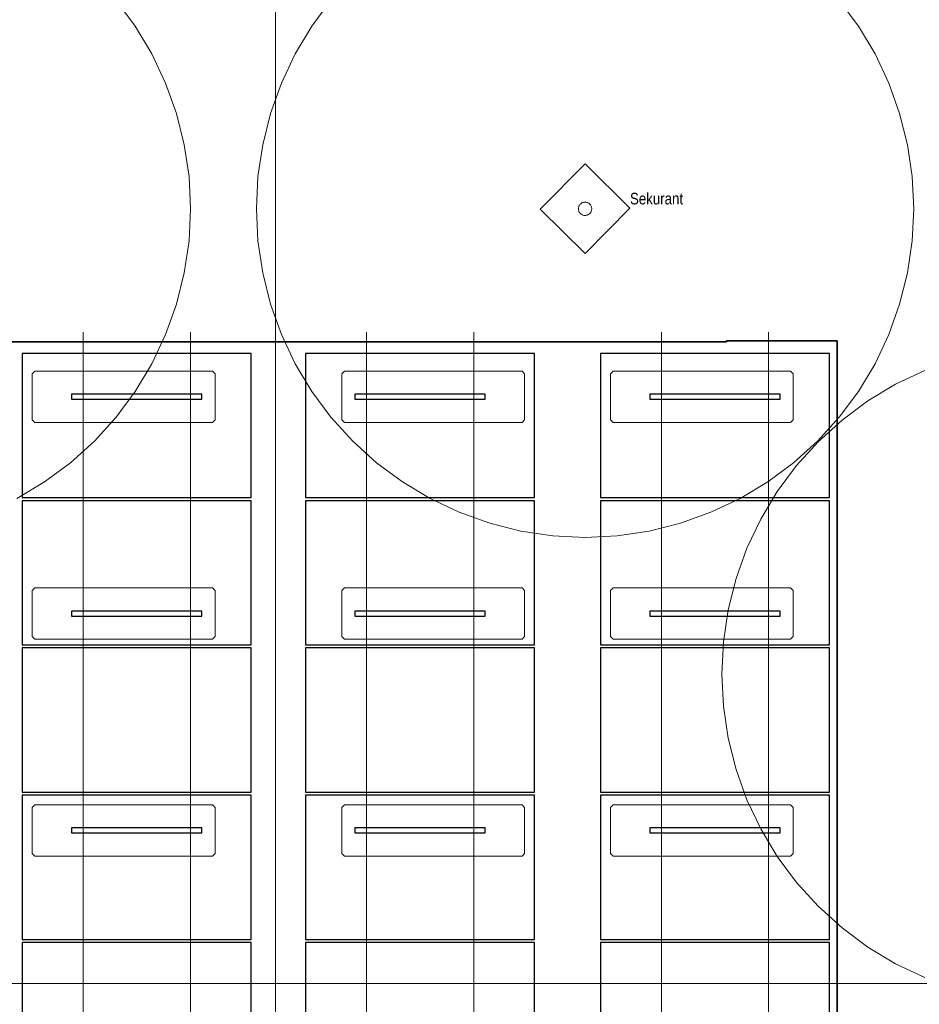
# Model space of a CAD drawing. Extents: x -620 to 300, y 62 to 1112.
# Tile 28 of 45: x -164 to -28, y 606 to 756. Entities that reach past the tile are written whole.
import ezdxf
from ezdxf.lldxf.tags import DXFTag

# ---------------------------------------------------------------- set-up
doc = ezdxf.new("R2010")
doc.units = 0
doc.layers.get('0').update_dxf_attribs({"lineweight": 13})
for name, color, linetype, lineweight in [('30 -36 Dächer- 9 Sonstiges zur KG360', 7, 'grob-A06DNCB3MF', 9), ('3_Solarbase', 7, 'Continuous', 25), ('70 -71 Achsen- 1 Gebäudeachsen', 7, 'STRICHPUNKT2-A06DNCB4MF', 18), ('E_PV_Aufstellzone', 7, 'grob', 35)]:
    doc.layers.add(name, color=color, linetype=linetype, lineweight=lineweight)
doc.layers.add('E_ST_Tragsystem', color=7, linetype='Continuous', lineweight=18, true_color=0x006666)
doc.layers.add('Modules', color=7, linetype='Continuous', lineweight=25, true_color=0xffa500)
doc.styles.get("Standard").update_dxf_attribs({"font": 'ARIALN.TTF'})
tags = doc.linetypes.add('grob', pattern=[14, 3, -8, 3]).pattern_tags.tags
tags[8:9] = [DXFTag(74, 4), DXFTag(75, 0), DXFTag(340, '0'), DXFTag(46, 0.0), DXFTag(50, 0.0), DXFTag(44, 0.0), DXFTag(45, 0.0)]
tags[6:7] = [DXFTag(74, 4), DXFTag(75, 0), DXFTag(340, '0'), DXFTag(46, 0.0), DXFTag(50, 0.0), DXFTag(44, 0.0), DXFTag(45, 0.0)]
tags[4:5] = [DXFTag(74, 4), DXFTag(75, 0), DXFTag(340, '0'), DXFTag(46, 0.0), DXFTag(50, 0.0), DXFTag(44, 0.0), DXFTag(45, 0.0)]
tags = doc.linetypes.add('grob-A06DNCB3MF', pattern=[14, 3, -8, 3]).pattern_tags.tags
tags[8:9] = [DXFTag(74, 4), DXFTag(75, 0), DXFTag(340, '0'), DXFTag(46, 0.0), DXFTag(50, 0.0), DXFTag(44, 0.0), DXFTag(45, 0.0)]
tags[6:7] = [DXFTag(74, 4), DXFTag(75, 0), DXFTag(340, '0'), DXFTag(46, 0.0), DXFTag(50, 0.0), DXFTag(44, 0.0), DXFTag(45, 0.0)]
tags[4:5] = [DXFTag(74, 4), DXFTag(75, 0), DXFTag(340, '0'), DXFTag(46, 0.0), DXFTag(50, 0.0), DXFTag(44, 0.0), DXFTag(45, 0.0)]
tags = doc.linetypes.add('STRICHPUNKT2-A06DNCB4MF', pattern=[12.7, 6.35, -3.175, 0, -3.175]).pattern_tags.tags
tags[10:11] = [DXFTag(74, 4), DXFTag(75, 0), DXFTag(340, '0'), DXFTag(46, 0.0), DXFTag(50, 0.0), DXFTag(44, 0.0), DXFTag(45, 0.0)]
tags[8:9] = [DXFTag(74, 4), DXFTag(75, 0), DXFTag(340, '0'), DXFTag(46, 0.0), DXFTag(50, 0.0), DXFTag(44, 0.0), DXFTag(45, 0.0)]
tags[6:7] = [DXFTag(74, 4), DXFTag(75, 0), DXFTag(340, '0'), DXFTag(46, 0.0), DXFTag(50, 0.0), DXFTag(44, 0.0), DXFTag(45, 0.0)]
tags[4:5] = [DXFTag(74, 4), DXFTag(75, 0), DXFTag(340, '0'), DXFTag(46, 0.0), DXFTag(50, 0.0), DXFTag(44, 0.0), DXFTag(45, 0.0)]

# ---------------------------------------------------------------- blocks, each defined once
blk = doc.blocks.new('Referenz-A06DNCB5MF')
at = {"layer": '30 -36 Dächer- 9 Sonstiges zur KG360', "color": 0, "linetype": 'grob-A06DNCB3MF', "lineweight": 5, "ltscale": 0.13}
for p, q in [((-149.83, 759.07), (-146.9, 755.13)), ((-120.05, 755.13), (-117.13, 759.07)), ((-39.83, 759.07), (-36.9, 755.13)), ((-146.9, 755.13), (-144.38, 750.92)), ((-122.57, 750.92), (-120.05, 755.13)), ((-36.9, 755.13), (-34.38, 750.92)), ((-144.38, 750.92), (-142.28, 746.49)), ((-124.67, 746.49), (-122.57, 750.92)), ((-34.38, 750.92), (-32.28, 746.49)), ((-142.28, 746.49), (-140.63, 741.87)), ((-126.32, 741.87), (-124.67, 746.49)), ((-32.28, 746.49), (-30.63, 741.87)), ((-140.63, 741.87), (-139.44, 737.11)), ((-127.52, 737.11), (-126.32, 741.87)), ((-30.63, 741.87), (-29.44, 737.11)), ((-139.44, 737.11), (-138.72, 732.25)), ((-128.24, 732.25), (-127.52, 737.11)), ((-29.44, 737.11), (-28.72, 732.25)), ((-138.72, 732.25), (-138.48, 727.35)), ((-128.48, 727.35), (-128.24, 732.25)), ((-28.72, 732.25), (-28.48, 727.35)), ((-138.48, 727.35), (-138.72, 722.45)), ((-128.24, 722.45), (-128.48, 727.35)), ((-28.48, 727.35), (-28.72, 722.45)), ((-138.72, 722.45), (-139.44, 717.6)), ((-127.52, 717.6), (-128.24, 722.45)), ((-28.72, 722.45), (-29.44, 717.6)), ((-139.44, 717.6), (-140.63, 712.84)), ((-126.32, 712.84), (-127.52, 717.6)), ((-29.44, 717.6), (-30.63, 712.84)), ((-140.63, 712.84), (-142.28, 708.22)), ((-124.67, 708.22), (-126.32, 712.84)), ((-30.63, 712.84), (-32.28, 708.22)), ((-142.28, 708.22), (-144.38, 703.78)), ((-122.57, 703.78), (-124.67, 708.22)), ((-32.28, 708.22), (-34.38, 703.78)), ((-144.38, 703.78), (-146.9, 699.57)), ((-120.05, 699.57), (-122.57, 703.78)), ((-34.38, 703.78), (-36.9, 699.57)), ((-31.25, 700.65), (-26.81, 702.75)), ((-35.46, 698.13), (-31.25, 700.65)), ((-146.9, 699.57), (-149.83, 695.63)), ((-117.13, 695.63), (-120.05, 699.57)), ((-36.9, 699.57), (-39.83, 695.63)), ((-39.4, 695.2), (-35.46, 698.13)), ((-149.83, 695.63), (-153.12, 692)), ((-113.83, 692), (-117.13, 695.63)), ((-39.83, 695.63), (-43.12, 692)), ((-43.03, 691.91), (-39.4, 695.2)), ((-153.12, 692), (-156.76, 688.7)), ((-110.2, 688.7), (-113.83, 692)), ((-43.12, 692), (-46.76, 688.7)), ((-46.33, 688.27), (-43.03, 691.91)), ((-156.76, 688.7), (-160.7, 685.78)), ((-106.26, 685.78), (-110.2, 688.7)), ((-46.76, 688.7), (-50.7, 685.78)), ((-49.25, 684.33), (-46.33, 688.27)), ((-160.7, 685.78), (-164.91, 683.26)), ((-102.05, 683.26), (-106.26, 685.78)), ((-50.7, 685.78), (-54.91, 683.26)), ((-51.77, 680.12), (-49.25, 684.33)), ((-97.61, 681.16), (-102.05, 683.26)), ((-54.91, 683.26), (-59.34, 681.16)), ((-92.99, 679.51), (-97.61, 681.16)), ((-59.34, 681.16), (-63.96, 679.51)), ((-88.23, 678.31), (-92.99, 679.51)), ((-63.96, 679.51), (-68.72, 678.31)), ((-53.87, 675.69), (-51.77, 680.12)), ((-83.38, 677.59), (-88.23, 678.31)), ((-78.48, 677.35), (-83.38, 677.59)), ((-73.58, 677.59), (-78.48, 677.35)), ((-68.72, 678.31), (-73.58, 677.59)), ((-55.52, 671.07), (-53.87, 675.69)), ((-56.72, 666.31), (-55.52, 671.07)), ((-57.44, 661.45), (-56.72, 666.31)), ((-57.68, 656.55), (-57.44, 661.45)), ((-57.44, 651.65), (-57.68, 656.55)), ((-56.72, 646.8), (-57.44, 651.65)), ((-55.52, 642.04), (-56.72, 646.8)), ((-53.87, 637.42), (-55.52, 642.04)), ((-51.77, 632.98), (-53.87, 637.42)), ((-49.25, 628.77), (-51.77, 632.98)), ((-46.33, 624.83), (-49.25, 628.77)), ((-43.03, 621.2), (-46.33, 624.83)), ((-39.4, 617.9), (-43.03, 621.2)), ((-35.46, 614.98), (-39.4, 617.9)), ((-31.25, 612.46), (-35.46, 614.98)), ((-26.81, 610.36), (-31.25, 612.46))]:
    blk.add_line(p, q, dxfattribs=at)
at = {"layer": '30 -36 Dächer- 9 Sonstiges zur KG360', "color": 0, "linetype": 'grob-A06DNCB3MF', "ltscale": 0.13}
for p, q in [((-85.3, 727.27), (-78.48, 734.18)), ((-78.48, 734.18), (-71.65, 727.44)), ((-78.48, 720.53), (-85.3, 727.27)), ((-71.65, 727.44), (-78.48, 720.53))]:
    blk.add_line(p, q, dxfattribs=at)
at = {"layer": '30 -36 Dächer- 9 Sonstiges zur KG360', "color": 0, "linetype": 'Continuous', "ltscale": 0.13}
for p, q in [((-78.97, 728.24), (-78.88, 728.29)), ((-78.88, 728.29), (-78.78, 728.32)), ((-78.78, 728.32), (-78.69, 728.35)), ((-78.69, 728.35), (-78.59, 728.36)), ((-78.59, 728.36), (-78.49, 728.37)), ((-78.49, 728.37), (-78.39, 728.37)), ((-78.39, 728.37), (-78.29, 728.35)), ((-78.29, 728.35), (-78.19, 728.33)), ((-78.19, 728.33), (-78.1, 728.3)), ((-78.1, 728.3), (-78.01, 728.26)), ((-78.01, 728.26), (-77.92, 728.21)), ((-79.49, 727.44), (-79.48, 727.54)), ((-79.49, 727.34), (-79.49, 727.44)), ((-79.49, 727.24), (-79.49, 727.34)), ((-79.47, 727.14), (-79.49, 727.24)), ((-79.48, 727.54), (-79.45, 727.64)), ((-79.45, 727.05), (-79.47, 727.14)), ((-79.45, 727.64), (-79.42, 727.73)), ((-79.41, 726.95), (-79.45, 727.05)), ((-79.42, 727.73), (-79.38, 727.82)), ((-79.37, 726.86), (-79.41, 726.95)), ((-79.38, 727.82), (-79.33, 727.91)), ((-79.31, 726.78), (-79.37, 726.86)), ((-79.33, 727.91), (-79.27, 727.99)), ((-79.25, 726.7), (-79.31, 726.78)), ((-79.27, 727.99), (-79.2, 728.06)), ((-79.2, 728.06), (-79.13, 728.13)), ((-79.13, 728.13), (-79.05, 728.19)), ((-79.05, 728.19), (-78.97, 728.24)), ((-77.92, 728.21), (-77.84, 728.15)), ((-77.84, 728.15), (-77.77, 728.08)), ((-77.77, 728.08), (-77.7, 728.01)), ((-77.7, 728.01), (-77.64, 727.93)), ((-77.62, 726.8), (-77.68, 726.72)), ((-77.64, 727.93), (-77.59, 727.84)), ((-77.57, 726.89), (-77.62, 726.8)), ((-77.59, 727.84), (-77.54, 727.75)), ((-77.53, 726.98), (-77.57, 726.89)), ((-77.54, 727.75), (-77.51, 727.66)), ((-77.5, 727.07), (-77.53, 726.98)), ((-77.51, 727.66), (-77.48, 727.56)), ((-77.48, 727.17), (-77.5, 727.07)), ((-77.48, 727.56), (-77.47, 727.47)), ((-77.46, 727.27), (-77.48, 727.17)), ((-77.47, 727.47), (-77.46, 727.37)), ((-77.46, 727.37), (-77.46, 727.27)), ((-79.19, 726.63), (-79.25, 726.7)), ((-79.11, 726.56), (-79.19, 726.63)), ((-79.03, 726.5), (-79.11, 726.56)), ((-78.94, 726.45), (-79.03, 726.5)), ((-78.85, 726.41), (-78.94, 726.45)), ((-78.76, 726.38), (-78.85, 726.41)), ((-78.66, 726.35), (-78.76, 726.38)), ((-78.56, 726.34), (-78.66, 726.35)), ((-78.46, 726.34), (-78.56, 726.34)), ((-78.36, 726.34), (-78.46, 726.34)), ((-78.27, 726.36), (-78.36, 726.34)), ((-78.17, 726.38), (-78.27, 726.36)), ((-78.08, 726.42), (-78.17, 726.38)), ((-77.99, 726.46), (-78.08, 726.42)), ((-77.9, 726.52), (-77.99, 726.46)), ((-77.82, 726.58), (-77.9, 726.52)), ((-77.75, 726.64), (-77.82, 726.58)), ((-77.68, 726.72), (-77.75, 726.64))]:
    blk.add_line(p, q, dxfattribs=at)
at = {"layer": '70 -71 Achsen- 1 Gebäudeachsen', "color": 0, "linetype": 'STRICHPUNKT2-A06DNCB4MF', "ltscale": 0.18}
for p, q in [((-125.58, 1084.39), (-125.58, 84.95)), ((-538.63, 609.45), (76.59, 609.45))]:
    blk.add_line(p, q, dxfattribs=at)
at = {"layer": '30 -36 Dächer- 9 Sonstiges zur KG360', "color": 0, "linetype": 'grob-A06DNCB3MF', "ltscale": 0.13, "insert": (-71.65, 729.78), "char_height": 1.7621, "attachment_point": 1}
blk.add_mtext('{\\fArial Narrow;Sekurant}', dxfattribs=at)
blk = doc.blocks.new('Blockreferenz-A06DNCCLMF')
at = {"layer": '3_Solarbase', "color": 0}
for p, q in [((-136.78, 633.13), (-156.58, 633.13)), ((-156.58, 633.13), (-156.58, 632.37)), ((-156.58, 632.37), (-136.78, 632.37)), ((-136.78, 632.37), (-136.78, 633.13))]:
    blk.add_line(p, q, dxfattribs=at)
blk = doc.blocks.new('Blockreferenz-A06DNCCTMF')
at = {"layer": '3_Solarbase', "color": 0}
for p, q in [((-136.78, 633.13), (-156.58, 633.13)), ((-156.58, 633.13), (-156.58, 632.37)), ((-156.58, 632.37), (-136.78, 632.37)), ((-136.78, 632.37), (-136.78, 633.13))]:
    blk.add_line(p, q, dxfattribs=at)
blk = doc.blocks.new('Blockreferenz-A06DNCD3MF')
at = {"color": 96, "lineweight": -2, "true_color": 0x008000}
for p, q in [((-162.57, 702.25), (-162.17, 702.65)), ((-162.57, 695.25), (-162.57, 702.25)), ((-162.17, 702.65), (-135.17, 702.65)), ((-135.17, 702.65), (-134.77, 702.25)), ((-134.77, 702.25), (-134.77, 695.25)), ((-162.17, 694.85), (-162.57, 695.25)), ((-135.17, 694.85), (-162.17, 694.85)), ((-134.77, 695.25), (-135.17, 694.85))]:
    blk.add_line(p, q, dxfattribs=at)
blk = doc.blocks.new('Blockreferenz-A06DNCDRMF')
at = {"layer": '3_Solarbase', "color": 0}
for p, q in [((-136.78, 666.13), (-156.58, 666.13)), ((-156.58, 666.13), (-156.58, 665.37)), ((-156.58, 665.37), (-136.78, 665.37)), ((-136.78, 665.37), (-136.78, 666.13))]:
    blk.add_line(p, q, dxfattribs=at)
blk = doc.blocks.new('Blockreferenz-A06DNCDTMF')
at = {"color": 96, "lineweight": -2, "true_color": 0x008000}
for p, q in [((-162.57, 636.25), (-162.17, 636.65)), ((-162.57, 629.25), (-162.57, 636.25)), ((-162.17, 636.65), (-135.17, 636.65)), ((-135.17, 636.65), (-134.77, 636.25)), ((-134.77, 636.25), (-134.77, 629.25)), ((-162.17, 628.85), (-162.57, 629.25)), ((-135.17, 628.85), (-162.17, 628.85)), ((-134.77, 629.25), (-135.17, 628.85))]:
    blk.add_line(p, q, dxfattribs=at)
blk = doc.blocks.new('Blockreferenz-A06DNCE7MF')
at = {"layer": 'Modules'}
for p, q in [((-129.25, 638.09), (-164.11, 638.09)), ((-164.11, 638.09), (-164.11, 616.17)), ((-129.25, 616.17), (-129.25, 638.09)), ((-164.11, 616.17), (-129.25, 616.17))]:
    blk.add_line(p, q, dxfattribs=at)
blk = doc.blocks.new('Blockreferenz-A06DNCE9MF')
at = {"color": 96, "lineweight": -2, "true_color": 0x008000}
for p, q in [((-162.57, 669.25), (-162.17, 669.65)), ((-162.57, 662.25), (-162.57, 669.25)), ((-162.17, 669.65), (-135.17, 669.65)), ((-135.17, 669.65), (-134.77, 669.25)), ((-134.77, 669.25), (-134.77, 662.25)), ((-162.17, 661.85), (-162.57, 662.25)), ((-135.17, 661.85), (-162.17, 661.85)), ((-134.77, 662.25), (-135.17, 661.85))]:
    blk.add_line(p, q, dxfattribs=at)
blk = doc.blocks.new('Blockreferenz-A06DNCETMF')
at = {"layer": '3_Solarbase', "color": 0}
for p, q in [((-136.78, 699.13), (-156.58, 699.13)), ((-156.58, 699.13), (-156.58, 698.37)), ((-156.58, 698.37), (-136.78, 698.37)), ((-136.78, 698.37), (-136.78, 699.13))]:
    blk.add_line(p, q, dxfattribs=at)
blk = doc.blocks.new('Blockreferenz-A06DNCEXMF')
at = {"layer": '3_Solarbase', "color": 0}
for p, q in [((-136.78, 666.13), (-156.58, 666.13)), ((-156.58, 666.13), (-156.58, 665.37)), ((-156.58, 665.37), (-136.78, 665.37)), ((-136.78, 665.37), (-136.78, 666.13))]:
    blk.add_line(p, q, dxfattribs=at)
blk = doc.blocks.new('Blockreferenz-A06DNCFHMF')
at = {"layer": 'Modules'}
for p, q in [((-129.25, 660.51), (-164.11, 660.51)), ((-164.11, 660.51), (-164.11, 638.59)), ((-129.25, 638.59), (-129.25, 660.51)), ((-164.11, 638.59), (-129.25, 638.59))]:
    blk.add_line(p, q, dxfattribs=at)
blk = doc.blocks.new('Blockreferenz-A06DNCFVMF')
at = {"layer": 'Modules'}
for p, q in [((-129.25, 705.35), (-164.11, 705.35)), ((-164.11, 705.35), (-164.11, 683.43)), ((-129.25, 683.43), (-129.25, 705.35)), ((-164.11, 683.43), (-129.25, 683.43))]:
    blk.add_line(p, q, dxfattribs=at)
blk = doc.blocks.new('Blockreferenz-A06DNCG3MF')
at = {"layer": 'Modules'}
for p, q in [((-129.25, 682.93), (-164.11, 682.93)), ((-164.11, 682.93), (-164.11, 661.01)), ((-129.25, 661.01), (-129.25, 682.93)), ((-164.11, 661.01), (-129.25, 661.01))]:
    blk.add_line(p, q, dxfattribs=at)
blk = doc.blocks.new('Blockreferenz-A06DNCGHMF')
at = {"layer": '3_Solarbase', "color": 0}
for p, q in [((-136.78, 699.13), (-156.58, 699.13)), ((-156.58, 699.13), (-156.58, 698.37)), ((-156.58, 698.37), (-136.78, 698.37)), ((-136.78, 698.37), (-136.78, 699.13))]:
    blk.add_line(p, q, dxfattribs=at)
blk = doc.blocks.new('Blockreferenz-A06DNCH1MF')
at = {"layer": 'Modules'}
for p, q in [((-129.25, 615.67), (-164.11, 615.67)), ((-164.11, 615.67), (-164.11, 593.75)), ((-129.25, 593.75), (-129.25, 615.67)), ((-164.11, 593.75), (-129.25, 593.75))]:
    blk.add_line(p, q, dxfattribs=at)
blk = doc.blocks.new('Blockreferenz-A06DNCHTMF')
at = {"layer": 'Modules'}
for p, q in [((-86.15, 638.09), (-121.01, 638.09)), ((-121.01, 638.09), (-121.01, 616.17)), ((-86.15, 616.17), (-86.15, 638.09)), ((-121.01, 616.17), (-86.15, 616.17))]:
    blk.add_line(p, q, dxfattribs=at)
blk = doc.blocks.new('Blockreferenz-A06DNCHVMF')
at = {"color": 96, "lineweight": -2, "true_color": 0x008000}
for p, q in [((-115.47, 702.25), (-115.07, 702.65)), ((-115.47, 695.25), (-115.47, 702.25)), ((-115.07, 702.65), (-88.07, 702.65)), ((-88.07, 702.65), (-87.67, 702.25)), ((-87.67, 702.25), (-87.67, 695.25)), ((-115.07, 694.85), (-115.47, 695.25)), ((-88.07, 694.85), (-115.07, 694.85)), ((-87.67, 695.25), (-88.07, 694.85))]:
    blk.add_line(p, q, dxfattribs=at)
blk = doc.blocks.new('Blockreferenz-A06DNCHXMF')
at = {"layer": '3_Solarbase', "color": 0}
for p, q in [((-48.82, 633.13), (-68.62, 633.13)), ((-68.62, 633.13), (-68.62, 632.37)), ((-68.62, 632.37), (-48.82, 632.37)), ((-48.82, 632.37), (-48.82, 633.13))]:
    blk.add_line(p, q, dxfattribs=at)
blk = doc.blocks.new('Blockreferenz-A06DNCI1MF')
at = {"layer": '3_Solarbase', "color": 0}
for p, q in [((-48.82, 633.13), (-68.62, 633.13)), ((-68.62, 633.13), (-68.62, 632.37)), ((-68.62, 632.37), (-48.82, 632.37)), ((-48.82, 632.37), (-48.82, 633.13))]:
    blk.add_line(p, q, dxfattribs=at)
blk = doc.blocks.new('Blockreferenz-A06DNCI3MF')
at = {"color": 96, "lineweight": -2, "true_color": 0x008000}
for p, q in [((-74.61, 702.25), (-74.21, 702.65)), ((-74.61, 695.25), (-74.61, 702.25)), ((-74.21, 702.65), (-47.21, 702.65)), ((-47.21, 702.65), (-46.81, 702.25)), ((-46.81, 702.25), (-46.81, 695.25)), ((-74.21, 694.85), (-74.61, 695.25)), ((-47.21, 694.85), (-74.21, 694.85)), ((-46.81, 695.25), (-47.21, 694.85))]:
    blk.add_line(p, q, dxfattribs=at)
blk = doc.blocks.new('Blockreferenz-A06DNCIBMF')
at = {"layer": '3_Solarbase', "color": 0}
for p, q in [((-93.68, 633.13), (-113.48, 633.13)), ((-113.48, 633.13), (-113.48, 632.37)), ((-113.48, 632.37), (-93.68, 632.37)), ((-93.68, 632.37), (-93.68, 633.13))]:
    blk.add_line(p, q, dxfattribs=at)
blk = doc.blocks.new('Blockreferenz-A06DNCIDMF')
at = {"layer": '3_Solarbase', "color": 0}
for p, q in [((-93.68, 666.13), (-113.48, 666.13)), ((-113.48, 666.13), (-113.48, 665.37)), ((-113.48, 665.37), (-93.68, 665.37)), ((-93.68, 665.37), (-93.68, 666.13))]:
    blk.add_line(p, q, dxfattribs=at)
blk = doc.blocks.new('Blockreferenz-A06DNCIFMF')
at = {"layer": '3_Solarbase', "color": 0}
for p, q in [((-48.82, 666.13), (-68.62, 666.13)), ((-68.62, 666.13), (-68.62, 665.37)), ((-68.62, 665.37), (-48.82, 665.37)), ((-48.82, 665.37), (-48.82, 666.13))]:
    blk.add_line(p, q, dxfattribs=at)
blk = doc.blocks.new('Blockreferenz-A06DNCIHMF')
at = {"color": 96, "lineweight": -2, "true_color": 0x008000}
for p, q in [((-74.61, 636.25), (-74.21, 636.65)), ((-74.61, 629.25), (-74.61, 636.25)), ((-74.21, 636.65), (-47.21, 636.65)), ((-47.21, 636.65), (-46.81, 636.25)), ((-46.81, 636.25), (-46.81, 629.25)), ((-74.21, 628.85), (-74.61, 629.25)), ((-47.21, 628.85), (-74.21, 628.85)), ((-46.81, 629.25), (-47.21, 628.85))]:
    blk.add_line(p, q, dxfattribs=at)
blk = doc.blocks.new('Blockreferenz-A06DNCIJMF')
at = {"layer": 'Modules'}
for p, q in [((-41.29, 638.09), (-76.15, 638.09)), ((-76.15, 638.09), (-76.15, 616.17)), ((-41.29, 616.17), (-41.29, 638.09)), ((-76.15, 616.17), (-41.29, 616.17))]:
    blk.add_line(p, q, dxfattribs=at)
blk = doc.blocks.new('Blockreferenz-A06DNCILMF')
at = {"color": 96, "lineweight": -2, "true_color": 0x008000}
for p, q in [((-74.61, 669.25), (-74.21, 669.65)), ((-74.61, 662.25), (-74.61, 669.25)), ((-74.21, 669.65), (-47.21, 669.65)), ((-47.21, 669.65), (-46.81, 669.25)), ((-46.81, 669.25), (-46.81, 662.25)), ((-74.21, 661.85), (-74.61, 662.25)), ((-47.21, 661.85), (-74.21, 661.85)), ((-46.81, 662.25), (-47.21, 661.85))]:
    blk.add_line(p, q, dxfattribs=at)
blk = doc.blocks.new('Blockreferenz-A06DNCIPMF')
at = {"layer": 'Modules'}
for p, q in [((-86.15, 660.51), (-121.01, 660.51)), ((-121.01, 660.51), (-121.01, 638.59)), ((-86.15, 638.59), (-86.15, 660.51)), ((-121.01, 638.59), (-86.15, 638.59))]:
    blk.add_line(p, q, dxfattribs=at)
blk = doc.blocks.new('Blockreferenz-A06DNCIRMF')
at = {"layer": '3_Solarbase', "color": 0}
for p, q in [((-93.68, 633.13), (-113.48, 633.13)), ((-113.48, 633.13), (-113.48, 632.37)), ((-113.48, 632.37), (-93.68, 632.37)), ((-93.68, 632.37), (-93.68, 633.13))]:
    blk.add_line(p, q, dxfattribs=at)
blk = doc.blocks.new('Blockreferenz-A06DNCITMF')
at = {"layer": '3_Solarbase', "color": 0}
for p, q in [((-48.82, 699.13), (-68.62, 699.13)), ((-68.62, 699.13), (-68.62, 698.37)), ((-68.62, 698.37), (-48.82, 698.37)), ((-48.82, 698.37), (-48.82, 699.13))]:
    blk.add_line(p, q, dxfattribs=at)
blk = doc.blocks.new('Blockreferenz-A06DNCIVMF')
at = {"layer": '3_Solarbase', "color": 0}
for p, q in [((-48.82, 666.13), (-68.62, 666.13)), ((-68.62, 666.13), (-68.62, 665.37)), ((-68.62, 665.37), (-48.82, 665.37)), ((-48.82, 665.37), (-48.82, 666.13))]:
    blk.add_line(p, q, dxfattribs=at)
blk = doc.blocks.new('Blockreferenz-A06DNCIXMF')
at = {"layer": 'Modules'}
for p, q in [((-86.15, 705.35), (-121.01, 705.35)), ((-121.01, 705.35), (-121.01, 683.43)), ((-86.15, 683.43), (-86.15, 705.35)), ((-121.01, 683.43), (-86.15, 683.43))]:
    blk.add_line(p, q, dxfattribs=at)
blk = doc.blocks.new('Blockreferenz-A06DNCJ1MF')
at = {"layer": 'Modules'}
for p, q in [((-41.29, 660.51), (-76.15, 660.51)), ((-76.15, 660.51), (-76.15, 638.59)), ((-41.29, 638.59), (-41.29, 660.51)), ((-76.15, 638.59), (-41.29, 638.59))]:
    blk.add_line(p, q, dxfattribs=at)
blk = doc.blocks.new('Blockreferenz-A06DNCJ3MF')
at = {"layer": 'Modules'}
for p, q in [((-41.29, 705.35), (-76.15, 705.35)), ((-76.15, 705.35), (-76.15, 683.43)), ((-41.29, 683.43), (-41.29, 705.35)), ((-76.15, 683.43), (-41.29, 683.43))]:
    blk.add_line(p, q, dxfattribs=at)
blk = doc.blocks.new('Blockreferenz-A06DNCJ5MF')
at = {"layer": 'Modules'}
for p, q in [((-41.29, 682.93), (-76.15, 682.93)), ((-76.15, 682.93), (-76.15, 661.01)), ((-41.29, 661.01), (-41.29, 682.93)), ((-76.15, 661.01), (-41.29, 661.01))]:
    blk.add_line(p, q, dxfattribs=at)
blk = doc.blocks.new('Blockreferenz-A06DNCJ7MF')
at = {"color": 96, "lineweight": -2, "true_color": 0x008000}
for p, q in [((-115.47, 636.25), (-115.07, 636.65)), ((-115.47, 629.25), (-115.47, 636.25)), ((-115.07, 636.65), (-88.07, 636.65)), ((-88.07, 636.65), (-87.67, 636.25)), ((-87.67, 636.25), (-87.67, 629.25)), ((-115.07, 628.85), (-115.47, 629.25)), ((-88.07, 628.85), (-115.07, 628.85)), ((-87.67, 629.25), (-88.07, 628.85))]:
    blk.add_line(p, q, dxfattribs=at)
blk = doc.blocks.new('Blockreferenz-A06DNCJ9MF')
at = {"layer": '3_Solarbase', "color": 0}
for p, q in [((-48.82, 699.13), (-68.62, 699.13)), ((-68.62, 699.13), (-68.62, 698.37)), ((-68.62, 698.37), (-48.82, 698.37)), ((-48.82, 698.37), (-48.82, 699.13))]:
    blk.add_line(p, q, dxfattribs=at)
blk = doc.blocks.new('Blockreferenz-A06DNCJBMF')
at = {"layer": 'Modules'}
for p, q in [((-86.15, 615.67), (-121.01, 615.67)), ((-121.01, 615.67), (-121.01, 593.75)), ((-86.15, 593.75), (-86.15, 615.67)), ((-121.01, 593.75), (-86.15, 593.75))]:
    blk.add_line(p, q, dxfattribs=at)
blk = doc.blocks.new('Blockreferenz-A06DNCJDMF')
at = {"layer": '3_Solarbase', "color": 0}
for p, q in [((-93.68, 699.13), (-113.48, 699.13)), ((-113.48, 699.13), (-113.48, 698.37)), ((-113.48, 698.37), (-93.68, 698.37)), ((-93.68, 698.37), (-93.68, 699.13))]:
    blk.add_line(p, q, dxfattribs=at)
blk = doc.blocks.new('Blockreferenz-A06DNCJFMF')
at = {"layer": 'Modules'}
for p, q in [((-41.29, 615.67), (-76.15, 615.67)), ((-76.15, 615.67), (-76.15, 593.75)), ((-41.29, 593.75), (-41.29, 615.67)), ((-76.15, 593.75), (-41.29, 593.75))]:
    blk.add_line(p, q, dxfattribs=at)
blk = doc.blocks.new('Blockreferenz-A06DNCJHMF')
at = {"layer": '3_Solarbase', "color": 0}
for p, q in [((-93.68, 666.13), (-113.48, 666.13)), ((-113.48, 666.13), (-113.48, 665.37)), ((-113.48, 665.37), (-93.68, 665.37)), ((-93.68, 665.37), (-93.68, 666.13))]:
    blk.add_line(p, q, dxfattribs=at)
blk = doc.blocks.new('Blockreferenz-A06DNCJJMF')
at = {"layer": '3_Solarbase', "color": 0}
for p, q in [((-93.68, 699.13), (-113.48, 699.13)), ((-113.48, 699.13), (-113.48, 698.37)), ((-113.48, 698.37), (-93.68, 698.37)), ((-93.68, 698.37), (-93.68, 699.13))]:
    blk.add_line(p, q, dxfattribs=at)
blk = doc.blocks.new('Blockreferenz-A06DNCJLMF')
at = {"layer": 'Modules'}
for p, q in [((-86.15, 682.93), (-121.01, 682.93)), ((-121.01, 682.93), (-121.01, 661.01)), ((-86.15, 661.01), (-86.15, 682.93)), ((-121.01, 661.01), (-86.15, 661.01))]:
    blk.add_line(p, q, dxfattribs=at)
blk = doc.blocks.new('Blockreferenz-A06DNCJNMF')
at = {"color": 96, "lineweight": -2, "true_color": 0x008000}
for p, q in [((-115.47, 669.25), (-115.07, 669.65)), ((-115.47, 662.25), (-115.47, 669.25)), ((-115.07, 669.65), (-88.07, 669.65)), ((-88.07, 669.65), (-87.67, 669.25)), ((-87.67, 669.25), (-87.67, 662.25)), ((-115.07, 661.85), (-115.47, 662.25)), ((-88.07, 661.85), (-115.07, 661.85)), ((-87.67, 662.25), (-88.07, 661.85))]:
    blk.add_line(p, q, dxfattribs=at)
blk = doc.blocks.new('Polygon-A06DNCU9MF')
at = {"color": 0, "linetype": 'ByBlock', "lineweight": -2, "ltscale": 0.7}
for p, q in [((-386.96, 707.08), (-56.96, 707.08)), ((-56.96, 707.08), (-56.96, 707.26)), ((-56.96, 707.26), (-40.16, 707.26)), ((-40.16, 707.26), (-40.16, 450.81))]:
    blk.add_line(p, q, dxfattribs=at)

msp = doc.modelspace()

# ---------------------------------------------------------------- linework, layer by layer
at = {"layer": 'E_ST_Tragsystem', "color": 1, "ltscale": 0.18, "true_color": 0xff0000}
for p, q in [((-154.83, 612.55), (-154.83, 708.55)), ((-138.52, 612.55), (-138.52, 708.55)), ((-111.73, 612.55), (-111.73, 708.55)), ((-95.42, 612.55), (-95.42, 708.55)), ((-66.87, 612.55), (-66.87, 708.55)), ((-50.56, 612.55), (-50.56, 708.55)), ((-154.83, 591.75), (-154.83, 687.75)), ((-138.52, 591.75), (-138.52, 687.75)), ((-111.73, 591.75), (-111.73, 687.75)), ((-95.42, 591.75), (-95.42, 687.75)), ((-66.87, 591.75), (-66.87, 687.75)), ((-50.56, 591.75), (-50.56, 687.75))]:
    msp.add_line(p, q, dxfattribs=at)

# ---------------------------------------------------------------- block references
at = {"color": 8, "lineweight": 13, "ltscale": 0.13, "true_color": 0x808080}
msp.add_blockref('Referenz-A06DNCB5MF', (0, 0), dxfattribs=at)
at = {"layer": 'E_PV_Aufstellzone', "ltscale": 0.7}
msp.add_blockref('Polygon-A06DNCU9MF', (0, 0), dxfattribs=at)
at = {"layer": 'E_ST_Tragsystem', "color": 7, "ltscale": 0.18, "true_color": 0xffffff}
for name in ['Blockreferenz-A06DNCFVMF', 'Blockreferenz-A06DNCIXMF', 'Blockreferenz-A06DNCJ3MF', 'Blockreferenz-A06DNCG3MF', 'Blockreferenz-A06DNCJLMF', 'Blockreferenz-A06DNCJ5MF', 'Blockreferenz-A06DNCFHMF', 'Blockreferenz-A06DNCIPMF', 'Blockreferenz-A06DNCJ1MF', 'Blockreferenz-A06DNCE7MF', 'Blockreferenz-A06DNCHTMF', 'Blockreferenz-A06DNCIJMF', 'Blockreferenz-A06DNCH1MF', 'Blockreferenz-A06DNCJBMF', 'Blockreferenz-A06DNCJFMF']:
    msp.add_blockref(name, (0, 0), dxfattribs=at)
at = {"layer": 'E_ST_Tragsystem', "color": 0, "ltscale": 0.18}
for name in ['Blockreferenz-A06DNCD3MF', 'Blockreferenz-A06DNCHVMF', 'Blockreferenz-A06DNCI3MF', 'Blockreferenz-A06DNCE9MF', 'Blockreferenz-A06DNCJNMF', 'Blockreferenz-A06DNCILMF', 'Blockreferenz-A06DNCDTMF', 'Blockreferenz-A06DNCJ7MF', 'Blockreferenz-A06DNCIHMF']:
    msp.add_blockref(name, (0, 0), dxfattribs=at)
at = {"layer": 'E_ST_Tragsystem', "color": 5, "ltscale": 0.18, "true_color": 0x0000ff}
for name in ['Blockreferenz-A06DNCETMF', 'Blockreferenz-A06DNCGHMF', 'Blockreferenz-A06DNCJDMF', 'Blockreferenz-A06DNCJJMF', 'Blockreferenz-A06DNCITMF', 'Blockreferenz-A06DNCJ9MF', 'Blockreferenz-A06DNCDRMF', 'Blockreferenz-A06DNCEXMF', 'Blockreferenz-A06DNCIDMF', 'Blockreferenz-A06DNCJHMF', 'Blockreferenz-A06DNCIFMF', 'Blockreferenz-A06DNCIVMF', 'Blockreferenz-A06DNCCLMF', 'Blockreferenz-A06DNCCTMF', 'Blockreferenz-A06DNCIBMF', 'Blockreferenz-A06DNCIRMF', 'Blockreferenz-A06DNCHXMF', 'Blockreferenz-A06DNCI1MF']:
    msp.add_blockref(name, (0, 0), dxfattribs=at)

doc.saveas('drawing.dxf')
